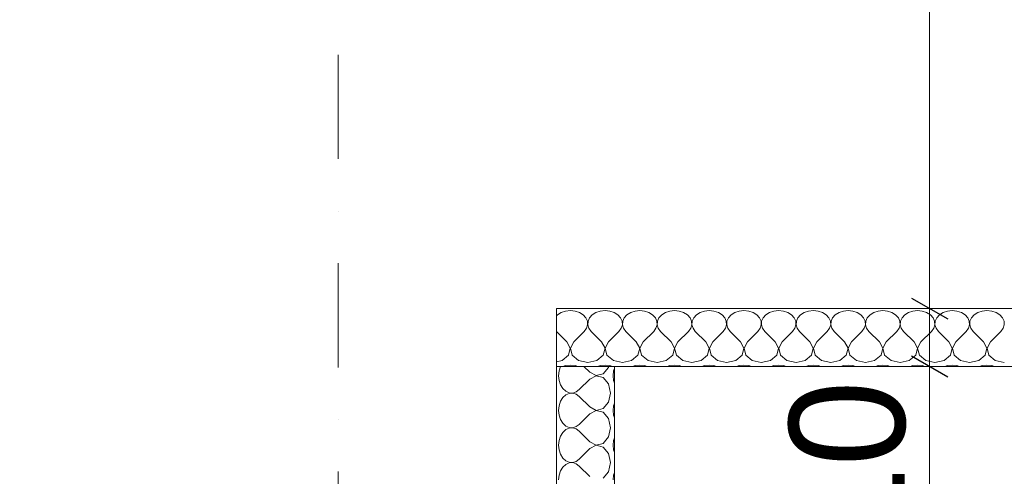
# Model space of a CAD drawing. Header units: millimetres. Extents: x 100377 to 152816, y -1988 to 13902.
# Tile 7 of 58: x 125167 to 126869, y 1547 to 2336. Entities that reach past the tile are written whole.
import ezdxf

# ---------------------------------------------------------------- set-up
doc = ezdxf.new("R2010")
doc.units = ezdxf.units.MM
doc.header["$MEASUREMENT"] = 0
doc.linetypes.add('Kropki i Kreski', pattern=[360, 180, -90, 0, -90])
for name, color, linetype, lineweight in [('Nowe_0_Nr_pióra__1', 7, 'Continuous', 13), ('Nowe_0_Nr_pióra__58', 1, 'Continuous', 13), ('Nowe_299-A Wymiary Opisy_Nr_pióra__1', 7, 'Continuous', 13), ('Nowe_299-A Wymiary Opisy_Nr_pióra__21', 7, 'Continuous', 25), ('Nowe_810-G Ogólne_Nr_pióra__1', 7, 'Continuous', 13)]:
    doc.layers.add(name, color=color, linetype=linetype, lineweight=lineweight)
doc.layers.add('Nowe_299-A Wymiary Opisy', color=7, linetype='Continuous')
doc.styles.add('STYL_AUTOMATYCZNY_1', font='txt')
doc.dimstyles.new('STYL_AUTOMATYCZNY__1', dxfattribs={"dimtxt": 200, "dimasz": 47.5, "dimexe": 0.18, "dimexo": 300, "dimgap": 0.09, "dimtad": 1, "dimdec": 0, "dimlfac": 0.1, "dimzin": 0, "dimdsep": 46, "dimtxsty": 'STYL_AUTOMATYCZNY_1', "dimblk": 'ARROWHEAD_2', "dimblk1": 'ARROWHEAD_2', "dimblk2": 'ARROWHEAD_2', "dimcen": 0.09, "dimclrd": 7, "dimclre": 7, "dimclrt": 7, "dimadec": 1, "dimazin": 0, "dimtfac": 1, "dimtdec": 4, "dimtmove": 0, "dimatfit": 3, "dimfxl": 0, "dimtolj": 1, "dimtzin": 0, "dimarcsym": 0})
doc.dimstyles.new('STYL_AUTOMATYCZNY__2', dxfattribs={"dimtxt": 200, "dimasz": 47.5, "dimexe": 0.18, "dimexo": 300, "dimgap": 0.09, "dimtad": 1, "dimtih": 1, "dimtoh": 1, "dimdec": 0, "dimlfac": 0.1, "dimzin": 0, "dimdsep": 46, "dimtxsty": 'STYL_AUTOMATYCZNY_1', "dimblk": 'ARROWHEAD_2', "dimblk1": 'ARROWHEAD_2', "dimblk2": 'ARROWHEAD_2', "dimcen": 0.09, "dimclrd": 7, "dimclre": 7, "dimclrt": 7, "dimadec": 1, "dimazin": 0, "dimtfac": 1, "dimtdec": 4, "dimtmove": 0, "dimatfit": 3, "dimfxl": 0, "dimtolj": 1, "dimtzin": 0, "dimarcsym": 0})

# ---------------------------------------------------------------- blocks, each defined once
blk = doc.blocks.new('*X12')
at = {"layer": 'Nowe_0_Nr_pióra__1', "color": 7, "linetype": 'Continuous', "lineweight": 13}
for p, q in [((126096.7, 1826.2), (126094.9, 1824.2)), ((126103.1, 1830.1), (126096.7, 1826.2)), ((126110.6, 1832.6), (126103.1, 1830.1)), ((126118.8, 1833.5), (126110.6, 1832.6)), ((126127, 1832.6), (126118.8, 1833.5)), ((126134.6, 1830.1), (126127, 1832.6)), ((126141, 1826.2), (126134.6, 1830.1)), ((126145.7, 1821.1), (126141, 1826.2)), ((126148.3, 1815.2), (126145.7, 1821.1)), ((126152, 1821.1), (126149.4, 1815.2)), ((126156.7, 1826.2), (126152, 1821.1)), ((126163.1, 1830.1), (126156.7, 1826.2)), ((126170.6, 1832.6), (126163.1, 1830.1)), ((126178.8, 1833.5), (126170.6, 1832.6)), ((126187, 1832.6), (126178.8, 1833.5)), ((126194.6, 1830.1), (126187, 1832.6)), ((126201, 1826.2), (126194.6, 1830.1)), ((126205.7, 1821.1), (126201, 1826.2)), ((126208.3, 1815.2), (126205.7, 1821.1)), ((126212, 1821.1), (126209.4, 1815.2)), ((126216.7, 1826.2), (126212, 1821.1)), ((126223.1, 1830.1), (126216.7, 1826.2)), ((126230.6, 1832.6), (126223.1, 1830.1)), ((126238.8, 1833.5), (126230.6, 1832.6)), ((126247, 1832.6), (126238.8, 1833.5)), ((126254.6, 1830.1), (126247, 1832.6)), ((126261, 1826.2), (126254.6, 1830.1)), ((126265.7, 1821.1), (126261, 1826.2)), ((126268.3, 1815.2), (126265.7, 1821.1)), ((126272, 1821.1), (126269.4, 1815.2)), ((126276.7, 1826.2), (126272, 1821.1)), ((126283.1, 1830.1), (126276.7, 1826.2)), ((126290.6, 1832.6), (126283.1, 1830.1)), ((126298.8, 1833.5), (126290.6, 1832.6)), ((126307, 1832.6), (126298.8, 1833.5)), ((126314.6, 1830.1), (126307, 1832.6)), ((126321, 1826.2), (126314.6, 1830.1)), ((126325.7, 1821.1), (126321, 1826.2)), ((126328.3, 1815.2), (126325.7, 1821.1)), ((126332, 1821.1), (126329.4, 1815.2)), ((126336.7, 1826.2), (126332, 1821.1)), ((126343.1, 1830.1), (126336.7, 1826.2)), ((126350.6, 1832.6), (126343.1, 1830.1)), ((126358.8, 1833.5), (126350.6, 1832.6)), ((126367, 1832.6), (126358.8, 1833.5)), ((126374.6, 1830.1), (126367, 1832.6)), ((126381, 1826.2), (126374.6, 1830.1)), ((126385.7, 1821.1), (126381, 1826.2)), ((126388.3, 1815.2), (126385.7, 1821.1)), ((126392, 1821.1), (126389.4, 1815.2)), ((126396.7, 1826.2), (126392, 1821.1)), ((126403.1, 1830.1), (126396.7, 1826.2)), ((126410.6, 1832.6), (126403.1, 1830.1)), ((126418.8, 1833.5), (126410.6, 1832.6)), ((126427, 1832.6), (126418.8, 1833.5)), ((126434.6, 1830.1), (126427, 1832.6)), ((126441, 1826.2), (126434.6, 1830.1)), ((126445.7, 1821.1), (126441, 1826.2)), ((126448.3, 1815.2), (126445.7, 1821.1)), ((126452, 1821.1), (126449.4, 1815.2)), ((126456.7, 1826.2), (126452, 1821.1)), ((126463.1, 1830.1), (126456.7, 1826.2)), ((126470.6, 1832.6), (126463.1, 1830.1)), ((126478.8, 1833.5), (126470.6, 1832.6)), ((126487, 1832.6), (126478.8, 1833.5)), ((126494.6, 1830.1), (126487, 1832.6)), ((126501, 1826.2), (126494.6, 1830.1)), ((126505.7, 1821.1), (126501, 1826.2)), ((126508.3, 1815.2), (126505.7, 1821.1)), ((126512, 1821.1), (126509.4, 1815.2)), ((126516.7, 1826.2), (126512, 1821.1)), ((126523.1, 1830.1), (126516.7, 1826.2)), ((126530.6, 1832.6), (126523.1, 1830.1)), ((126538.8, 1833.5), (126530.6, 1832.6)), ((126547, 1832.6), (126538.8, 1833.5)), ((126554.6, 1830.1), (126547, 1832.6)), ((126561, 1826.2), (126554.6, 1830.1)), ((126565.7, 1821.1), (126561, 1826.2)), ((126568.3, 1815.2), (126565.7, 1821.1)), ((126572, 1821.1), (126569.4, 1815.2)), ((126576.7, 1826.2), (126572, 1821.1)), ((126583.1, 1830.1), (126576.7, 1826.2)), ((126590.6, 1832.6), (126583.1, 1830.1)), ((126598.8, 1833.5), (126590.6, 1832.6)), ((126607, 1832.6), (126598.8, 1833.5)), ((126614.6, 1830.1), (126607, 1832.6)), ((126621, 1826.2), (126614.6, 1830.1)), ((126625.7, 1821.1), (126621, 1826.2)), ((126628.3, 1815.2), (126625.7, 1821.1)), ((126632, 1821.1), (126629.4, 1815.2)), ((126636.7, 1826.2), (126632, 1821.1)), ((126643.1, 1830.1), (126636.7, 1826.2)), ((126650.6, 1832.6), (126643.1, 1830.1)), ((126658.8, 1833.5), (126650.6, 1832.6)), ((126667, 1832.6), (126658.8, 1833.5)), ((126674.6, 1830.1), (126667, 1832.6)), ((126681, 1826.2), (126674.6, 1830.1)), ((126685.7, 1821.1), (126681, 1826.2)), ((126688.3, 1815.2), (126685.7, 1821.1)), ((126692, 1821.1), (126689.4, 1815.2)), ((126696.7, 1826.2), (126692, 1821.1)), ((126703.1, 1830.1), (126696.7, 1826.2)), ((126710.6, 1832.6), (126703.1, 1830.1)), ((126718.8, 1833.5), (126710.6, 1832.6)), ((126727, 1832.6), (126718.8, 1833.5)), ((126734.6, 1830.1), (126727, 1832.6)), ((126741, 1826.2), (126734.6, 1830.1)), ((126745.7, 1821.1), (126741, 1826.2)), ((126748.3, 1815.2), (126745.7, 1821.1)), ((126752, 1821.1), (126749.4, 1815.2)), ((126756.7, 1826.2), (126752, 1821.1)), ((126763.1, 1830.1), (126756.7, 1826.2)), ((126770.6, 1832.6), (126763.1, 1830.1)), ((126778.8, 1833.5), (126770.6, 1832.6)), ((126787, 1832.6), (126778.8, 1833.5)), ((126794.6, 1830.1), (126787, 1832.6)), ((126801, 1826.2), (126794.6, 1830.1)), ((126805.7, 1821.1), (126801, 1826.2)), ((126808.3, 1815.2), (126805.7, 1821.1)), ((126812, 1821.1), (126809.4, 1815.2)), ((126816.7, 1826.2), (126812, 1821.1)), ((126823.1, 1830.1), (126816.7, 1826.2)), ((126830.6, 1832.6), (126823.1, 1830.1)), ((126838.8, 1833.5), (126830.6, 1832.6)), ((126847, 1832.6), (126838.8, 1833.5)), ((126854.6, 1830.1), (126847, 1832.6)), ((126861, 1826.2), (126854.6, 1830.1)), ((126865.7, 1821.1), (126861, 1826.2)), ((126868.3, 1815.2), (126865.7, 1821.1)), ((126146.8, 1803), (126148.7, 1809)), ((126148.7, 1809), (126148.3, 1815.2)), ((126149.4, 1815.2), (126149, 1809)), ((126149, 1809), (126150.8, 1803)), ((126206.8, 1803), (126208.7, 1809)), ((126208.7, 1809), (126208.3, 1815.2)), ((126209.4, 1815.2), (126209, 1809)), ((126209, 1809), (126210.8, 1803)), ((126266.8, 1803), (126268.7, 1809)), ((126268.7, 1809), (126268.3, 1815.2)), ((126269.4, 1815.2), (126269, 1809)), ((126269, 1809), (126270.8, 1803)), ((126326.8, 1803), (126328.7, 1809)), ((126328.7, 1809), (126328.3, 1815.2)), ((126329.4, 1815.2), (126329, 1809)), ((126329, 1809), (126330.8, 1803)), ((126386.8, 1803), (126388.7, 1809)), ((126388.7, 1809), (126388.3, 1815.2)), ((126389.4, 1815.2), (126389, 1809)), ((126389, 1809), (126390.8, 1803)), ((126446.8, 1803), (126448.7, 1809)), ((126448.7, 1809), (126448.3, 1815.2)), ((126449.4, 1815.2), (126449, 1809)), ((126449, 1809), (126450.8, 1803)), ((126506.8, 1803), (126508.7, 1809)), ((126508.7, 1809), (126508.3, 1815.2)), ((126509.4, 1815.2), (126509, 1809)), ((126509, 1809), (126510.8, 1803)), ((126566.8, 1803), (126568.7, 1809)), ((126568.7, 1809), (126568.3, 1815.2)), ((126569.4, 1815.2), (126569, 1809)), ((126569, 1809), (126570.8, 1803)), ((126626.8, 1803), (126628.7, 1809)), ((126628.7, 1809), (126628.3, 1815.2)), ((126629.4, 1815.2), (126629, 1809)), ((126629, 1809), (126630.8, 1803)), ((126686.8, 1803), (126688.7, 1809)), ((126688.7, 1809), (126688.3, 1815.2)), ((126689.4, 1815.2), (126689, 1809)), ((126689, 1809), (126690.8, 1803)), ((126746.8, 1803), (126748.7, 1809)), ((126748.7, 1809), (126748.3, 1815.2)), ((126749.4, 1815.2), (126749, 1809)), ((126749, 1809), (126750.8, 1803)), ((126806.8, 1803), (126808.7, 1809)), ((126808.7, 1809), (126808.3, 1815.2)), ((126809.4, 1815.2), (126809, 1809)), ((126809, 1809), (126810.8, 1803)), ((126866.8, 1803), (126868.7, 1809)), ((126868.7, 1809), (126868.3, 1815.2)), ((126112.8, 1779.7), (126094.9, 1797.6)), ((126124.8, 1779.7), (126142.8, 1797.6)), ((126142.8, 1797.6), (126146.8, 1803)), ((126150.8, 1803), (126154.8, 1797.6)), ((126172.8, 1779.7), (126154.8, 1797.6)), ((126184.8, 1779.7), (126202.8, 1797.6)), ((126202.8, 1797.6), (126206.8, 1803)), ((126210.8, 1803), (126214.8, 1797.6)), ((126232.8, 1779.7), (126214.8, 1797.6)), ((126244.8, 1779.7), (126262.8, 1797.6)), ((126262.8, 1797.6), (126266.8, 1803)), ((126270.8, 1803), (126274.8, 1797.6)), ((126292.8, 1779.7), (126274.8, 1797.6)), ((126304.8, 1779.7), (126322.8, 1797.6)), ((126322.8, 1797.6), (126326.8, 1803)), ((126330.8, 1803), (126334.8, 1797.6)), ((126352.8, 1779.7), (126334.8, 1797.6)), ((126364.8, 1779.7), (126382.8, 1797.6)), ((126382.8, 1797.6), (126386.8, 1803)), ((126390.8, 1803), (126394.8, 1797.6)), ((126412.8, 1779.7), (126394.8, 1797.6)), ((126424.8, 1779.7), (126442.8, 1797.6)), ((126442.8, 1797.6), (126446.8, 1803)), ((126450.8, 1803), (126454.8, 1797.6)), ((126472.8, 1779.7), (126454.8, 1797.6)), ((126484.8, 1779.7), (126502.8, 1797.6)), ((126502.8, 1797.6), (126506.8, 1803)), ((126510.8, 1803), (126514.8, 1797.6)), ((126532.8, 1779.7), (126514.8, 1797.6)), ((126544.8, 1779.7), (126562.8, 1797.6)), ((126562.8, 1797.6), (126566.8, 1803)), ((126570.8, 1803), (126574.8, 1797.6)), ((126592.8, 1779.7), (126574.8, 1797.6)), ((126604.8, 1779.7), (126622.8, 1797.6)), ((126622.8, 1797.6), (126626.8, 1803)), ((126630.8, 1803), (126634.8, 1797.6)), ((126652.8, 1779.7), (126634.8, 1797.6)), ((126664.8, 1779.7), (126682.8, 1797.6)), ((126682.8, 1797.6), (126686.8, 1803)), ((126690.8, 1803), (126694.8, 1797.6)), ((126712.8, 1779.7), (126694.8, 1797.6)), ((126724.8, 1779.7), (126742.8, 1797.6)), ((126742.8, 1797.6), (126746.8, 1803)), ((126750.8, 1803), (126754.8, 1797.6)), ((126772.8, 1779.7), (126754.8, 1797.6)), ((126784.8, 1779.7), (126802.8, 1797.6)), ((126802.8, 1797.6), (126806.8, 1803)), ((126810.8, 1803), (126814.8, 1797.6)), ((126832.8, 1779.7), (126814.8, 1797.6)), ((126844.8, 1779.7), (126862.8, 1797.6)), ((126862.8, 1797.6), (126866.8, 1803)), ((126118.7, 1768.3), (126112.8, 1779.7)), ((126124.8, 1779.7), (126119, 1768.3)), ((126178.7, 1768.3), (126172.8, 1779.7)), ((126184.8, 1779.7), (126179, 1768.3)), ((126238.7, 1768.3), (126232.8, 1779.7)), ((126244.8, 1779.7), (126239, 1768.3)), ((126298.7, 1768.3), (126292.8, 1779.7)), ((126304.8, 1779.7), (126299, 1768.3)), ((126358.7, 1768.3), (126352.8, 1779.7)), ((126364.8, 1779.7), (126359, 1768.3)), ((126418.7, 1768.3), (126412.8, 1779.7)), ((126424.8, 1779.7), (126419, 1768.3)), ((126478.7, 1768.3), (126472.8, 1779.7)), ((126484.8, 1779.7), (126479, 1768.3)), ((126538.7, 1768.3), (126532.8, 1779.7)), ((126544.8, 1779.7), (126539, 1768.3)), ((126598.7, 1768.3), (126592.8, 1779.7)), ((126604.8, 1779.7), (126599, 1768.3)), ((126658.7, 1768.3), (126652.8, 1779.7)), ((126664.8, 1779.7), (126659, 1768.3)), ((126718.7, 1768.3), (126712.8, 1779.7)), ((126724.8, 1779.7), (126719, 1768.3)), ((126778.7, 1768.3), (126772.8, 1779.7)), ((126784.8, 1779.7), (126779, 1768.3)), ((126838.7, 1768.3), (126832.8, 1779.7)), ((126844.8, 1779.7), (126839, 1768.3)), ((126104.6, 1747.2), (126115.7, 1756.2)), ((126115.7, 1756.2), (126118.7, 1768.3)), ((126119, 1768.3), (126122, 1756.2)), ((126122, 1756.2), (126133.1, 1747.2)), ((126164.6, 1747.2), (126175.7, 1756.2)), ((126175.7, 1756.2), (126178.7, 1768.3)), ((126179, 1768.3), (126182, 1756.2)), ((126182, 1756.2), (126193.1, 1747.2)), ((126224.6, 1747.2), (126235.7, 1756.2)), ((126235.7, 1756.2), (126238.7, 1768.3)), ((126239, 1768.3), (126242, 1756.2)), ((126242, 1756.2), (126253.1, 1747.2)), ((126284.6, 1747.2), (126295.7, 1756.2)), ((126295.7, 1756.2), (126298.7, 1768.3)), ((126299, 1768.3), (126302, 1756.2)), ((126302, 1756.2), (126313.1, 1747.2)), ((126344.6, 1747.2), (126355.7, 1756.2)), ((126355.7, 1756.2), (126358.7, 1768.3)), ((126359, 1768.3), (126362, 1756.2)), ((126362, 1756.2), (126373.1, 1747.2)), ((126404.6, 1747.2), (126415.7, 1756.2)), ((126415.7, 1756.2), (126418.7, 1768.3)), ((126419, 1768.3), (126422, 1756.2)), ((126422, 1756.2), (126433.1, 1747.2)), ((126464.6, 1747.2), (126475.7, 1756.2)), ((126475.7, 1756.2), (126478.7, 1768.3)), ((126479, 1768.3), (126482, 1756.2)), ((126482, 1756.2), (126493.1, 1747.2)), ((126524.6, 1747.2), (126535.7, 1756.2)), ((126535.7, 1756.2), (126538.7, 1768.3)), ((126539, 1768.3), (126542, 1756.2)), ((126542, 1756.2), (126553.1, 1747.2)), ((126584.6, 1747.2), (126595.7, 1756.2)), ((126595.7, 1756.2), (126598.7, 1768.3)), ((126599, 1768.3), (126602, 1756.2)), ((126602, 1756.2), (126613.1, 1747.2)), ((126644.6, 1747.2), (126655.7, 1756.2)), ((126655.7, 1756.2), (126658.7, 1768.3)), ((126659, 1768.3), (126662, 1756.2)), ((126662, 1756.2), (126673.1, 1747.2)), ((126704.6, 1747.2), (126715.7, 1756.2)), ((126715.7, 1756.2), (126718.7, 1768.3)), ((126719, 1768.3), (126722, 1756.2)), ((126722, 1756.2), (126733.1, 1747.2)), ((126764.6, 1747.2), (126775.7, 1756.2)), ((126775.7, 1756.2), (126778.7, 1768.3)), ((126779, 1768.3), (126782, 1756.2)), ((126782, 1756.2), (126793.1, 1747.2)), ((126824.6, 1747.2), (126835.7, 1756.2)), ((126835.7, 1756.2), (126838.7, 1768.3)), ((126839, 1768.3), (126842, 1756.2)), ((126842, 1756.2), (126853.1, 1747.2)), ((126094.9, 1745.1), (126104.6, 1747.2)), ((126110.6, 1738.5), (126106.1, 1737)), ((126118.8, 1739.4), (126110.6, 1738.5)), ((126127, 1738.5), (126118.8, 1739.4)), ((126131.6, 1737), (126127, 1738.5)), ((126133.1, 1747.2), (126148.8, 1743.9)), ((126148.8, 1743.9), (126164.6, 1747.2)), ((126170.6, 1738.5), (126166.1, 1737)), ((126178.8, 1739.4), (126170.6, 1738.5)), ((126187, 1738.5), (126178.8, 1739.4)), ((126191.6, 1737), (126187, 1738.5)), ((126193.1, 1747.2), (126208.8, 1743.9)), ((126208.8, 1743.9), (126224.6, 1747.2)), ((126230.6, 1738.5), (126226.1, 1737)), ((126238.8, 1739.4), (126230.6, 1738.5)), ((126247, 1738.5), (126238.8, 1739.4)), ((126251.6, 1737), (126247, 1738.5)), ((126253.1, 1747.2), (126268.8, 1743.9)), ((126268.8, 1743.9), (126284.6, 1747.2)), ((126290.6, 1738.5), (126286.1, 1737)), ((126298.8, 1739.4), (126290.6, 1738.5)), ((126307, 1738.5), (126298.8, 1739.4)), ((126311.6, 1737), (126307, 1738.5)), ((126313.1, 1747.2), (126328.8, 1743.9)), ((126328.8, 1743.9), (126344.6, 1747.2)), ((126350.6, 1738.5), (126346.1, 1737)), ((126358.8, 1739.4), (126350.6, 1738.5)), ((126367, 1738.5), (126358.8, 1739.4)), ((126371.6, 1737), (126367, 1738.5)), ((126373.1, 1747.2), (126388.8, 1743.9)), ((126388.8, 1743.9), (126404.6, 1747.2)), ((126410.6, 1738.5), (126406.1, 1737)), ((126418.8, 1739.4), (126410.6, 1738.5)), ((126427, 1738.5), (126418.8, 1739.4)), ((126431.6, 1737), (126427, 1738.5)), ((126433.1, 1747.2), (126448.8, 1743.9)), ((126448.8, 1743.9), (126464.6, 1747.2)), ((126470.6, 1738.5), (126466.1, 1737)), ((126478.8, 1739.4), (126470.6, 1738.5)), ((126487, 1738.5), (126478.8, 1739.4)), ((126491.6, 1737), (126487, 1738.5)), ((126493.1, 1747.2), (126508.8, 1743.9)), ((126508.8, 1743.9), (126524.6, 1747.2)), ((126530.6, 1738.5), (126526.1, 1737)), ((126538.8, 1739.4), (126530.6, 1738.5)), ((126547, 1738.5), (126538.8, 1739.4)), ((126551.6, 1737), (126547, 1738.5)), ((126553.1, 1747.2), (126568.8, 1743.9)), ((126568.8, 1743.9), (126584.6, 1747.2)), ((126590.6, 1738.5), (126586.1, 1737)), ((126598.8, 1739.4), (126590.6, 1738.5)), ((126607, 1738.5), (126598.8, 1739.4)), ((126611.6, 1737), (126607, 1738.5)), ((126613.1, 1747.2), (126628.8, 1743.9)), ((126628.8, 1743.9), (126644.6, 1747.2)), ((126650.6, 1738.5), (126646.1, 1737)), ((126658.8, 1739.4), (126650.6, 1738.5)), ((126667, 1738.5), (126658.8, 1739.4)), ((126671.6, 1737), (126667, 1738.5)), ((126673.1, 1747.2), (126688.8, 1743.9)), ((126688.8, 1743.9), (126704.6, 1747.2)), ((126710.6, 1738.5), (126706.1, 1737)), ((126718.8, 1739.4), (126710.6, 1738.5)), ((126727, 1738.5), (126718.8, 1739.4)), ((126731.6, 1737), (126727, 1738.5)), ((126733.1, 1747.2), (126748.8, 1743.9)), ((126748.8, 1743.9), (126764.6, 1747.2)), ((126770.6, 1738.5), (126766.1, 1737)), ((126778.8, 1739.4), (126770.6, 1738.5)), ((126787, 1738.5), (126778.8, 1739.4)), ((126791.6, 1737), (126787, 1738.5)), ((126793.1, 1747.2), (126808.8, 1743.9)), ((126808.8, 1743.9), (126824.6, 1747.2)), ((126830.6, 1738.5), (126826.1, 1737)), ((126838.8, 1739.4), (126830.6, 1738.5)), ((126847, 1738.5), (126838.8, 1739.4)), ((126851.6, 1737), (126847, 1738.5)), ((126853.1, 1747.2), (126868.8, 1743.9))]:
    blk.add_line(p, q, dxfattribs=at)
blk = doc.blocks.new('Wypełnienie_6_1', base_point=(0, 0))
at = {"layer": 'Nowe_0_Nr_pióra__1', "color": 7, "linetype": 'Continuous', "lineweight": 13, "flags": 128}
blk.add_lwpolyline([(126094.9, 1837), (126094.9, 1737), (128594.9, 1737), (128594.9, 1837)], close=True, dxfattribs=at)
at = {"layer": 'Nowe_0_Nr_pióra__1', "color": 7, "linetype": 'Continuous', "lineweight": 13}
blk.add_blockref('*X12', (0, 0), dxfattribs=at)
blk = doc.blocks.new('*X38')
at = {"layer": 'Nowe_0_Nr_pióra__1', "color": 7, "linetype": 'Continuous', "lineweight": 13}
for p, q in [((126101.8, 1736.8), (126099.3, 1729.2)), ((126102, 1737), (126101.8, 1736.8)), ((126152.2, 1727), (126142.2, 1737)), ((126184.7, 1735.2), (126185.1, 1737)), ((126099.3, 1729.2), (126098.5, 1721)), ((126098.5, 1721), (126099.3, 1712.8)), ((126152.2, 1727), (126163.7, 1721.1)), ((126163.7, 1720.9), (126152.2, 1715)), ((126163.7, 1721.1), (126175.7, 1724.1)), ((126175.7, 1717.8), (126163.7, 1720.9)), ((126175.7, 1724.1), (126184.7, 1735.2)), ((126193.4, 1729.2), (126192.6, 1721)), ((126192.6, 1721), (126193.4, 1712.8)), ((126194.9, 1733.7), (126193.4, 1729.2)), ((126099.3, 1712.8), (126101.8, 1705.2)), ((126101.8, 1705.2), (126105.8, 1698.8)), ((126152.2, 1715), (126134.3, 1697)), ((126184.7, 1706.8), (126175.7, 1717.8)), ((126188.1, 1691), (126184.7, 1706.8)), ((126193.4, 1712.8), (126194.9, 1708.2)), ((126105.8, 1698.8), (126110.9, 1694.1)), ((126110.9, 1687.8), (126105.8, 1683.1)), ((126110.9, 1694.1), (126116.7, 1691.5)), ((126116.7, 1690.5), (126110.9, 1687.8)), ((126116.7, 1691.5), (126122.9, 1691.1)), ((126122.9, 1690.9), (126116.7, 1690.5)), ((126122.9, 1691.1), (126128.9, 1693)), ((126128.9, 1689), (126122.9, 1690.9)), ((126128.9, 1693), (126134.3, 1697)), ((126134.3, 1685), (126128.9, 1689)), ((126152.2, 1667), (126134.3, 1685)), ((126184.7, 1675.2), (126188.1, 1691)), ((126099.3, 1669.2), (126098.5, 1661)), ((126101.8, 1676.8), (126099.3, 1669.2)), ((126105.8, 1683.1), (126101.8, 1676.8)), ((126175.7, 1664.1), (126184.7, 1675.2)), ((126193.4, 1669.2), (126192.6, 1661)), ((126194.9, 1673.7), (126193.4, 1669.2)), ((126098.5, 1661), (126099.3, 1652.8)), ((126099.3, 1652.8), (126101.8, 1645.2)), ((126152.2, 1655), (126134.3, 1637)), ((126152.2, 1667), (126163.7, 1661.1)), ((126163.7, 1660.9), (126152.2, 1655)), ((126163.7, 1661.1), (126175.7, 1664.1)), ((126175.7, 1657.8), (126163.7, 1660.9)), ((126184.7, 1646.8), (126175.7, 1657.8)), ((126192.6, 1661), (126193.4, 1652.8)), ((126193.4, 1652.8), (126194.9, 1648.2)), ((126101.8, 1645.2), (126105.8, 1638.8)), ((126105.8, 1638.8), (126110.9, 1634.1)), ((126110.9, 1634.1), (126116.7, 1631.5)), ((126128.9, 1633), (126134.3, 1637)), ((126188.1, 1631), (126184.7, 1646.8)), ((126101.8, 1616.8), (126099.3, 1609.2)), ((126105.8, 1623.1), (126101.8, 1616.8)), ((126110.9, 1627.8), (126105.8, 1623.1)), ((126116.7, 1630.5), (126110.9, 1627.8)), ((126116.7, 1631.5), (126122.9, 1631.1)), ((126122.9, 1630.9), (126116.7, 1630.5)), ((126122.9, 1631.1), (126128.9, 1633)), ((126128.9, 1629), (126122.9, 1630.9)), ((126134.3, 1625), (126128.9, 1629)), ((126152.2, 1607), (126134.3, 1625)), ((126184.7, 1615.2), (126188.1, 1631)), ((126099.3, 1609.2), (126098.5, 1601)), ((126098.5, 1601), (126099.3, 1592.8)), ((126152.2, 1607), (126163.7, 1601.1)), ((126163.7, 1600.9), (126152.2, 1595)), ((126163.7, 1601.1), (126175.7, 1604.1)), ((126175.7, 1597.8), (126163.7, 1600.9)), ((126175.7, 1604.1), (126184.7, 1615.2)), ((126193.4, 1609.2), (126192.6, 1601)), ((126192.6, 1601), (126193.4, 1592.8)), ((126194.9, 1613.7), (126193.4, 1609.2)), ((126099.3, 1592.8), (126101.8, 1585.2)), ((126101.8, 1585.2), (126105.8, 1578.8)), ((126152.2, 1595), (126134.3, 1577)), ((126184.7, 1586.8), (126175.7, 1597.8)), ((126188.1, 1571), (126184.7, 1586.8)), ((126193.4, 1592.8), (126194.9, 1588.2)), ((126105.8, 1578.8), (126110.9, 1574.1)), ((126110.9, 1567.8), (126105.8, 1563.1)), ((126110.9, 1574.1), (126116.7, 1571.5)), ((126116.7, 1570.5), (126110.9, 1567.8)), ((126116.7, 1571.5), (126122.9, 1571.1)), ((126122.9, 1570.9), (126116.7, 1570.5)), ((126122.9, 1571.1), (126128.9, 1573)), ((126128.9, 1569), (126122.9, 1570.9)), ((126128.9, 1573), (126134.3, 1577)), ((126134.3, 1565), (126128.9, 1569)), ((126184.7, 1555.2), (126188.1, 1571)), ((126099.3, 1549.2), (126098.5, 1541)), ((126101.8, 1556.8), (126099.3, 1549.2)), ((126105.8, 1563.1), (126101.8, 1556.8)), ((126152.2, 1547), (126134.3, 1565)), ((126175.7, 1544.1), (126184.7, 1555.2)), ((126193.4, 1549.2), (126192.6, 1541)), ((126194.9, 1553.7), (126193.4, 1549.2))]:
    blk.add_line(p, q, dxfattribs=at)
blk = doc.blocks.new('Wypełnienie_19_1', base_point=(0, 0))
at = {"layer": 'Nowe_0_Nr_pióra__1', "color": 7, "linetype": 'Continuous', "lineweight": 13, "flags": 128}
blk.add_lwpolyline([(126094.9, 237), (126194.9, 237), (126194.9, 1737), (126094.9, 1737)], close=True, dxfattribs=at)
at = {"layer": 'Nowe_0_Nr_pióra__1', "color": 7, "linetype": 'Continuous', "lineweight": 13}
blk.add_blockref('*X38', (0, 0), dxfattribs=at)
blk = doc.blocks.new('*D172')
at = {"layer": 'Nowe_299-A Wymiary Opisy_Nr_pióra__1', "color": 7, "linetype": 'Continuous', "lineweight": 13}
for p, q in [((126786.5, 1737), (126692.8, 1737)), ((126739.7, 237), (126739.7, 1737)), ((126786.5, 237), (126692.8, 237)), ((126739.7, 206.5), (126739.7, 237))]:
    blk.add_line(p, q, dxfattribs=at)
at = {"layer": 'Nowe_299-A Wymiary Opisy_Nr_pióra__21', "color": 7, "linetype": 'Continuous', "lineweight": 25}
for p, q in [((126708.4, 1755.1), (126770.9, 1719)), ((126708.4, 255.1), (126770.9, 219))]:
    blk.add_line(p, q, dxfattribs=at)
at = {"layer": 'Nowe_299-A Wymiary Opisy_Nr_pióra__1', "color": 7, "lineweight": 13, "char_height": 200, "attachment_point": 7, "rotation": 90, "style": 'STYL_AUTOMATYCZNY_1'}
for s, insert in [('{\\A1;10}', (126699.7, 1415.4)), ('{\\A1;150}', (126699.7, 607.6))]:
    blk.add_mtext(s, dxfattribs=dict(at, insert=insert))
blk = doc.blocks.new('ARROWHEAD_2')
at = {"color": 0, "linetype": 'Continuous', "lineweight": 0}
for p, q in [((-0.378, -0.655), (0.378, 0.655)), ((0, 0), (-1, 0))]:
    blk.add_line(p, q, dxfattribs=at)
blk = doc.blocks.new('*D173')
at = {"layer": 'Nowe_299-A Wymiary Opisy_Nr_pióra__1', "color": 7, "linetype": 'Continuous', "lineweight": 13}
for p, q in [((126786.5, 1837), (126692.8, 1837)), ((126739.7, 1737), (126739.7, 1837)), ((126786.5, 1737), (126692.8, 1737))]:
    blk.add_line(p, q, dxfattribs=at)
at = {"layer": 'Nowe_299-A Wymiary Opisy_Nr_pióra__21', "color": 7, "linetype": 'Continuous', "lineweight": 25}
for p, q in [((126708.4, 1855.1), (126770.9, 1819)), ((126708.4, 1755.1), (126770.9, 1719))]:
    blk.add_line(p, q, dxfattribs=at)
blk = doc.blocks.new('*D174')
at = {"layer": 'Nowe_299-A Wymiary Opisy_Nr_pióra__1', "color": 7, "linetype": 'Continuous', "lineweight": 13}
for p, q in [((126739.7, 11837), (126739.7, 11867.6)), ((126786.5, 11837), (126692.8, 11837)), ((126739.7, 1837), (126739.7, 11837)), ((126786.5, 1837), (126692.8, 1837))]:
    blk.add_line(p, q, dxfattribs=at)
at = {"layer": 'Nowe_299-A Wymiary Opisy_Nr_pióra__21', "color": 7, "linetype": 'Continuous', "lineweight": 25}
for p, q in [((126770.9, 11819), (126708.4, 11855.1)), ((126708.4, 1855.1), (126770.9, 1819))]:
    blk.add_line(p, q, dxfattribs=at)
at = {"layer": 'Nowe_299-A Wymiary Opisy_Nr_pióra__1', "color": 7, "lineweight": 13, "insert": (126699.7, 6495.1), "char_height": 200, "attachment_point": 7, "rotation": 90, "style": 'STYL_AUTOMATYCZNY_1'}
blk.add_mtext('{\\A1;1\xa0000}', dxfattribs=at)
blk = doc.blocks.new('*D175')
at = {"layer": 'Nowe_299-A Wymiary Opisy_Nr_pióra__1', "color": 7, "linetype": 'Continuous', "lineweight": 13}
for p, q in [((102664.4, 1141.9), (102664.4, 1287.8)), ((126094.9, 990.6), (126094.9, 1287.8)), ((102633.8, 1240.9), (102664.4, 1240.9)), ((102664.4, 1240.9), (126094.9, 1240.9))]:
    blk.add_line(p, q, dxfattribs=at)
at = {"layer": 'Nowe_299-A Wymiary Opisy_Nr_pióra__21', "color": 7, "linetype": 'Continuous', "lineweight": 25}
for p, q in [((102682.4, 1272.1), (102646.4, 1209.6)), ((126112.9, 1272.1), (126076.9, 1209.6))]:
    blk.add_line(p, q, dxfattribs=at)
at = {"layer": 'Nowe_299-A Wymiary Opisy_Nr_pióra__1', "color": 7, "lineweight": 13, "char_height": 200, "attachment_point": 7, "style": 'STYL_AUTOMATYCZNY_1'}
for s, insert in [('{\\A1;2\xa0343}', (113885.9, 1280.9)), ('{\\A1;10}', (125773.3, 1280.9))]:
    blk.add_mtext(s, dxfattribs=dict(at, insert=insert))

msp = doc.modelspace()

# ---------------------------------------------------------------- linework, layer by layer
at = {"layer": 'Nowe_0_Nr_pióra__58', "color": 1, "linetype": 'Continuous', "lineweight": 13}
msp.add_lwpolyline([(128594.9, 1837), (126094.9, 1837), (126094.9, 137)], dxfattribs=at)
at = {"layer": 'Nowe_810-G Ogólne_Nr_pióra__1', "color": 7, "linetype": 'Kropki i Kreski', "lineweight": 13}
msp.add_lwpolyline([(125717.4, 13438.6), (125717.4, -1524.9)], dxfattribs=at)

# ---------------------------------------------------------------- block references
at = {"layer": 'Nowe_0_Nr_pióra__1', "color": 7, "linetype": 'Continuous', "lineweight": 13}
for name in ['Wypełnienie_6_1', 'Wypełnienie_19_1']:
    msp.add_blockref(name, (0, 0), dxfattribs=at)

# ---------------------------------------------------------------- dimensions: what is measured, and where the dimension line sits
at = {"layer": 'Nowe_299-A Wymiary Opisy', "color": 7, "linetype": 'Continuous', "lineweight": 13}
for base, p1, p2, picture, middle in [((126739.7, 11837), (126840.6, 1837), (126852.2, 11837), '*D174', (126599.7, 6838.6)), ((126739.7, 1837), (126835.2, 1737), (126840.6, 1837), '*D173', (126599.7, 1567.9)), ((126739.7, 1737), (126810.6, 237), (126835.2, 1737), '*D172', (126599.7, 836.3))]:
    dim = msp.add_linear_dim(base=base, p1=p1, p2=p2, angle=90, dimstyle='STYL_AUTOMATYCZNY__1', dxfattribs=at)
    dim.commit()
    dim.dimension.update_dxf_attribs({"geometry": picture, "text_midpoint": middle, "dimtype": 160, "text_rotation": 90})
dim = msp.add_linear_dim(base=(126094.9, 1240.9), p1=(102664.4, 841.9), p2=(126094.9, 690.6), dimstyle='STYL_AUTOMATYCZNY__2', dxfattribs=at)
dim.commit()
dim.dimension.update_dxf_attribs({"geometry": '*D175', "text_midpoint": (114229.5, 1380.9), "dimtype": 160})

doc.saveas('drawing.dxf')
